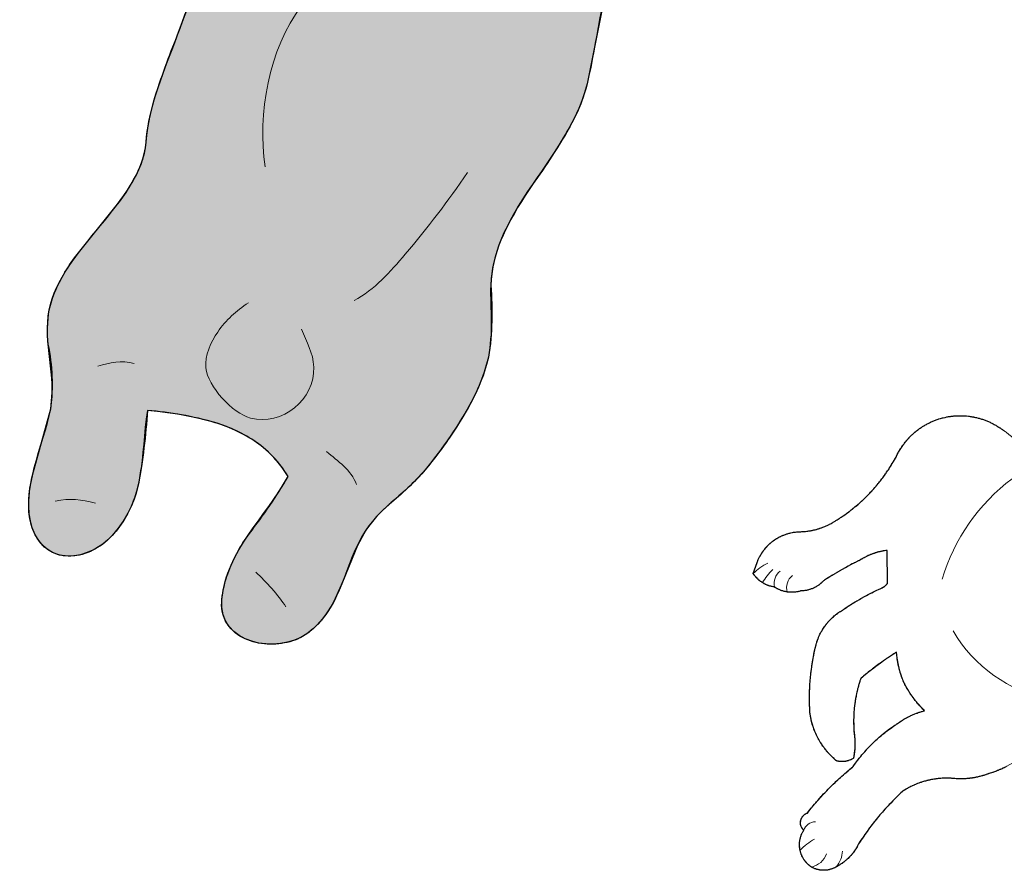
# Model space of a CAD drawing. Header units: millimetres. Extents: x 488786 to 747986, y 25193 to 95000.
# Tile 117 of 127: x 583549 to 584111, y 90614 to 91100. Entities that reach past the tile are written whole.
import ezdxf

# ---------------------------------------------------------------- set-up
doc = ezdxf.new("R2010")
doc.units = ezdxf.units.MM
doc.layers.add('25. 255', color=255, linetype='Continuous')
doc.layers.add('6. FUR1', color=181, linetype='Continuous')
doc.layers.add('7. FUR2', color=241, linetype='Continuous', lineweight=5)

# ---------------------------------------------------------------- blocks, each defined once
blk = doc.blocks.new('YUHIHA_Accessory_Cat_A_Plan')
at = {"layer": '25. 255'}
blk.add_hatch(color=256, dxfattribs=at).paths.add_polyline_path([(-45.61, 67.78, -0.12728), (-47.76, 78.39, -0.157751), (-43.59, 88.31, -0.088024), (-35.13, 95.17), (-29.71, 97.79, -0.064934), (-13.82, 101.72, -0.045402), (18.97, 102.37), (36.8, 121.87), (50.42, 132.7), (54.13, 136.7, -0.029121), (68.53, 153.77), (71.47, 157.09, -0.15347), (78.1, 161.73, -0.129463), (82.8, 161.9, -0.12755), (87.52, 159.25, -0.013518), (89.26, 157.31), (89.28, 157.29, -0.071583), (96.57, 145.63), (117.36, 112.83), (122.28, 103.06, -0.065303), (128.6, 82.17, -0.09068), (147.23, 68.03, -0.062829), (153.47, 59.07, -0.170342), (162.61, 65.21, -0.142808), (173.4, 64.89, -0.149023), (182.3, 58.8, -0.131923), (186.72, 47.08, -0.064747), (186.6, 36.17, -0.0462), (176.53, 1.13, -0.034869), (168.2, -28.97, -0.041584), (156.22, -51.92, -0.033383), (136.9, -78.43, 0.033677), (139.42, -96.92), (149.67, -139.47, -0.062139), (150.93, -159.47, -0.032838), (146.59, -191.99, 0.057857), (143.75, -224.63, 0.089245), (148.4, -245.9, -0.062045), (161.73, -277.33), (162.96, -284.64, -0.051431), (162.85, -306.49, -0.036902), (157, -338.77, -0.037988), (148.32, -360.94, 0.067358), (143.43, -376.57), (142.8, -384.89), (143.83, -406.75, -0.070336), (142.57, -423.06, -0.071096), (138.63, -433.23, -0.098262), (131.92, -440.86, -0.082592), (122.35, -446.05, -0.096013), (111.59, -447.68, -0.147298), (101.38, -444.22, -0.152371), (95.13, -435.43, -0.060941), (92.46, -423.12, -0.066353), (93.75, -401.34, 0.035139), (99.07, -368.97, 0.052076), (89.13, -363.66, 0.051026), (78.64, -360.61, 0.079063), (56.84, -360.35, 0.052997), (25.13, -368.63, -0.029153), (36.04, -402.58, -0.077733), (37.1, -418.89, -0.052269), (34.93, -429.6), (33.73, -432.84, -0.088117), (27.73, -441.92, -0.11645), (18.71, -447.94, -0.163912), (7.96, -448.22, -0.126091), (-1.13, -442.33, -0.071259), (-6.3, -435.09, -0.07175), (-11.56, -419.6), (-17, -387.23, 0.087254), (-30.96, -359.87, -0.072962), (-37.4, -344.83), (-38.41, -339.03, -0.074111), (-36.82, -317.28), (-29.06, -285.38, 0.069236), (-26.91, -263.68, 0.072144), (-29.13, -253, -0.052367), (-34.1, -232.96, -0.022319), (-36.97, -200.27), (-38.68, -179.46, -0.041352), (-39.1, -146.67), (-35.83, -122.14, -0.020344), (-20.53, -58.3, -0.068862), (-35.76, -42.76, -0.090435), (-40.3, -32.87), (-40.89, -25.62, -0.058587), (-37.63, -9.57, -0.036756), (-26.81, 22.08, -0.03085), (-17, 41.63), (-22.89, 44.71, -0.080679), (-39.64, 58.65, -0.068005)])
at = {"layer": '6. FUR1'}
blk.add_lwpolyline([(139.42, -96.92), (149.67, -139.47, -0.062139), (150.93, -159.47, -0.032838), (146.59, -191.99, 0.057857), (143.75, -224.63, 0.089245), (148.4, -245.9, -0.062045), (161.73, -277.33), (162.96, -284.64, -0.051431), (162.85, -306.49, -0.036902), (157, -338.77, -0.037988), (148.32, -360.94, 0.067358), (143.43, -376.57), (142.8, -384.89), (143.83, -406.75, -0.070336), (142.57, -423.06, -0.071096), (138.63, -433.23, -0.098262), (131.92, -440.86, -0.082592), (122.35, -446.05, -0.096013), (111.59, -447.68, -0.147298), (101.38, -444.22, -0.152371), (95.13, -435.43, -0.060941), (92.46, -423.12, -0.066353), (93.75, -401.34, 0.035139), (99.07, -368.97, 0.052076), (89.13, -363.66, 0.051026), (78.64, -360.61, 0.079063), (56.84, -360.35, 0.052997), (25.13, -368.63, -0.029153), (36.04, -402.58, -0.077733), (37.1, -418.89, -0.052269), (34.93, -429.6), (33.73, -432.84, -0.088117), (27.73, -441.92, -0.11645), (18.71, -447.94, -0.163912), (7.96, -448.22, -0.126091), (-1.13, -442.33, -0.071259), (-6.3, -435.09, -0.07175), (-11.56, -419.6), (-17, -387.23, 0.087254), (-30.96, -359.87, -0.072962), (-37.4, -344.83), (-38.41, -339.03, -0.074111), (-36.82, -317.28), (-29.06, -285.38, 0.069236), (-26.91, -263.68, 0.072144), (-29.13, -253, -0.052367), (-34.1, -232.96, -0.022319), (-36.97, -200.27), (-38.68, -179.46, -0.041352)], format="xyb", dxfattribs=at)
blk.add_open_spline([(18.97, 102.37), (2.17, 102.93), (-20.07, 103.9), (-35.13, 95.17), (-64.17, 78.37), (-36.97, 50.63), (-17, 41.63), (-26.1, 26.1), (-33.07, 7.83), (-37.63, -9.57), (-39.6, -17.03), (-42.13, -25.2), (-40.3, -32.87), (-37.77, -43.4), (-28.5, -51.67), (-20.53, -58.3), (-27.73, -87.07), (-36.77, -117), (-39.1, -146.67), (-40.53, -164.6), (-38.33, -182.4), (-36.97, -200.27), (-35.6, -217.9), (-35.4, -236.2), (-29.13, -253), (-19.2, -279.63), (-44.5, -316.47), (-37.4, -344.83), (-33.43, -360.63), (-20.93, -371.77), (-17, -387.23), (-12.8, -403.8), (-13.87, -429.13), (-1.13, -442.33), (12.9, -456.83), (30.07, -445.27), (34.93, -429.6), (42.13, -406.43), (31.33, -390.13), (25.13, -368.63), (49.4, -360.3), (75.77, -353.27), (99.07, -368.97), (97.67, -391.73), (87.2, -412.8), (95.13, -435.43), (102.17, -455.47), (130.17, -448.27), (138.63, -433.23), (148.8, -415.17), (140.57, -395.57), (143.43, -376.57), (145.43, -363.43), (153.83, -351.7), (157, -338.77), (161.47, -320.43), (166.07, -296.13), (161.73, -277.33), (159.03, -265.67), (152.97, -256.63), (148.4, -245.9), (134.33, -212.9), (156.63, -174.27), (149.67, -139.47), (145.43, -118.5), (138.3, -100.03), (136.9, -78.43), (149, -63.77), (160.97, -46.6), (168.2, -28.97), (172.2, -19.2), (173.5, -8.9), (176.53, 1.13), (180.07, 12.8), (184.93, 24), (186.6, 36.17), (187.6, 43.37), (187.03, 52.8), (182.3, 58.8), (175.3, 67.67), (160.57, 68.57), (153.47, 59.07), (148.33, 69.03), (138.53, 77.03), (128.6, 82.17), (124.53, 107.4), (109.17, 124.87), (96.57, 145.63), (92.6, 152.2), (87.77, 164.5), (78.1, 161.73), (73.8, 160.5), (71.4, 156.87), (68.53, 153.77), (63.17, 147.93), (58.87, 143.13), (54.13, 136.7), (49.67, 130.63), (42.03, 127.23), (36.8, 121.87), (30.8, 115.67), (24.97, 108.53), (18.97, 102.37)], degree=3, knots=[0, 0, 0, 0, 1, 1, 1, 2, 2, 2, 3, 3, 3, 4, 4, 4, 5, 5, 5, 6, 6, 6, 7, 7, 7, 8, 8, 8, 9, 9, 9, 10, 10, 10, 11, 11, 11, 12, 12, 12, 13, 13, 13, 14, 14, 14, 15, 15, 15, 16, 16, 16, 17, 17, 17, 18, 18, 18, 19, 19, 19, 20, 20, 20, 21, 21, 21, 22, 22, 22, 23, 23, 23, 24, 24, 24, 25, 25, 25, 26, 26, 26, 27, 27, 27, 28, 28, 28, 29, 29, 29, 30, 30, 30, 31, 31, 31, 32, 32, 32, 33, 33, 33, 34, 34, 34, 34], dxfattribs=at)
at = {"layer": '7. FUR2'}
for points in [[(10.63, -163.13), (5.33, -188.27), (13.27, -218.6), (27.27, -239.77)], [(9.93, -351), (3.83, -351.93), (-0.73, -355.37), (-5.13, -359.43)], [(110.77, -350.53), (117.5, -352.37), (125.13, -353.6), (130.2, -358.8)], [(104.33, -416.8), (110.87, -418.87), (118.4, -422.1), (124.27, -425.8)], [(3.47, -426.27), (9.27, -421.9), (14.23, -420.23), (21.2, -419.13)]]:
    blk.add_open_spline(points, degree=3, dxfattribs=at)
for points, knots in [([(115.7, -201.8), (113.17, -217.93), (109.6, -233.77), (105.2, -249.53), (102.3, -259.97), (99.13, -271.1), (92.33, -279.73)], [0, 0, 0, 0, 1, 1, 1, 2, 2, 2, 2]), ([(47.2, -301.9), (43.5, -307.77), (40.97, -313.83), (39.77, -320.67), (38.77, -326.33), (38.83, -333.4), (41.87, -338.5), (46.33, -346.07), (62.4, -352.9), (71.1, -351.3), (86.63, -348.5), (95.2, -330.2), (88.33, -316.63), (85.17, -310.37), (80.1, -307.4), (75.43, -302.63)], [0, 0, 0, 0, 1, 1, 1, 2, 2, 2, 3, 3, 3, 4, 4, 4, 5, 5, 5, 5])]:
    blk.add_open_spline(points, degree=3, knots=knots, dxfattribs=at)
blk = doc.blocks.new('YUHIHA_Accessory_Person_WithDog_A_Plan')
at = {"layer": '6. FUR1'}
blk.add_lwpolyline([(143.63, -110.73), (142.68, -111.19), (142.47, -111.29), (142.25, -111.39), (142.14, -111.44), (141.61, -111.69), (141.5, -111.73), (141.28, -111.83), (140.96, -111.97), (140.2, -112.29), (140.09, -112.34), (139.87, -112.43), (139.65, -112.52), (139.54, -112.56), (138.99, -112.78), (138.44, -112.99), (137.78, -113.23), (137.33, -113.39), (136.89, -113.54), (136.78, -113.58), (136.1, -113.8), (135.43, -114.01), (134.86, -114.18), (134.53, -114.28), (134.37, -114.34), (134.07, -114.46), (133.91, -114.51), (133.76, -114.57), (133.14, -114.79), (132.83, -114.89), (132.68, -114.95), (132.21, -115.1), (131.75, -115.25), (131.28, -115.39), (130.96, -115.48), (130.65, -115.57), (130.02, -115.74), (129.39, -115.91), (129.07, -115.98), (128.59, -116.1), (128.43, -116.13), (128.11, -116.2), (127.95, -116.24), (127.79, -116.27), (127.31, -116.37), (126.99, -116.44), (126.67, -116.5), (126.19, -116.58), (125.87, -116.64), (125.38, -116.71), (125.06, -116.76), (124.9, -116.79), (124.41, -116.85), (123.76, -116.93), (123.6, -116.95), (123.44, -116.97), (122.79, -117.04), (122.3, -117.08), (122.14, -117.09), (121.97, -117.11), (121.49, -117.14), (120.83, -117.18), (120.51, -117.19), (119.85, -117.22), (119.2, -117.23), (118.87, -117.23), (118.38, -117.23), (118.05, -117.23), (117.57, -117.22), (117.24, -117.21), (116.91, -117.2), (116.75, -117.19), (116.59, -117.19), (115.93, -117.15), (115.12, -117.09), (114.63, -117.05), (113.98, -116.99), (113.51, -116.96), (113.04, -116.93), (112.57, -116.9), (111.86, -116.88), (111.39, -116.87), (110.92, -116.86), (110.22, -116.86), (109.51, -116.87), (109.27, -116.88), (108.57, -116.9), (107.87, -116.94), (107.16, -116.98), (106.46, -117.04), (105.75, -117.11), (105.06, -117.19), (104.82, -117.22), (104.35, -117.28), (103.89, -117.34), (103.19, -117.45), (102.5, -117.57), (101.8, -117.7), (101.34, -117.79), (101.11, -117.84), (100.65, -117.93), (100.19, -118.04), (99.73, -118.14), (99.28, -118.26), (99.05, -118.32), (98.37, -118.5), (97.91, -118.62), (97.24, -118.82), (96.78, -118.96), (96.11, -119.18), (95.89, -119.25), (95.44, -119.4), (95, -119.56), (94.56, -119.72), (93.9, -119.97), (93.46, -120.14), (92.81, -120.41), (92.16, -120.69), (91.94, -120.78), (91.3, -121.07), (90.87, -121.27), (90.66, -121.37), (90.03, -121.68), (89.4, -122), (88.98, -122.22), (88.57, -122.44), (88.15, -122.67), (87.54, -123.02), (87.34, -123.13), (86.53, -123.62), (86.13, -123.86), (85.53, -124.24), (85.34, -124.37), (85.11, -124.58), (84.44, -125.21), (83.33, -126.27), (82.89, -126.69), (82.67, -126.91), (82.45, -127.12), (82.01, -127.55), (81.36, -128.2), (81.15, -128.41), (80.93, -128.63), (80.5, -129.06), (79.85, -129.72), (78.57, -131.05), (77.74, -131.93), (77.11, -132.61), (76.9, -132.83), (75.86, -133.96), (75.25, -134.65), (74.43, -135.56), (73.83, -136.25), (73.43, -136.72), (72.43, -137.88), (71.84, -138.59), (70.86, -139.76), (70.48, -140.24), (70.28, -140.48), (69.71, -141.19), (69.32, -141.67), (68.56, -142.64), (68, -143.36), (67.26, -144.34), (66.7, -145.07), (65.97, -146.05), (65.43, -146.8), (64.53, -148.04), (63.82, -149.04), (63.12, -150.05), (62.43, -151.06), (61.75, -152.08), (61.07, -153.1), (60.24, -154.38), (60.17, -154.51), (60.05, -154.77), (59.85, -155.16), (59.65, -155.54), (59.38, -156.04), (59.02, -156.66), (58.64, -157.28), (58.41, -157.64), (58.17, -158), (57.93, -158.35), (57.51, -158.94), (57.08, -159.51), (56.64, -160.07), (56.36, -160.41), (56.18, -160.63), (55.9, -160.95), (55.61, -161.27), (55.22, -161.69), (55.02, -161.9), (54.72, -162.21), (54.2, -162.71), (53.68, -163.2), (53.36, -163.49), (53.03, -163.77), (52.81, -163.95), (52.59, -164.14), (52.03, -164.59), (51.92, -164.67), (51.8, -164.76), (51.57, -164.93), (51.34, -165.1), (51.23, -165.19), (51.11, -165.27), (50.76, -165.52), (50.28, -165.84), (49.92, -166.08), (49.56, -166.31), (49.19, -166.53), (48.94, -166.68), (48.57, -166.9), (47.94, -167.24), (47.68, -167.37), (47.58, -167.44), (47.28, -167.62), (46.97, -167.79), (46.56, -168.01), (46.13, -168.21), (45.92, -168.31), (45.48, -168.49), (45.16, -168.62), (44.94, -168.7), (44.49, -168.85), (44.26, -168.92), (43.81, -169.04), (43.58, -169.1), (43.35, -169.15), (43.12, -169.21), (42.89, -169.25), (42.43, -169.33), (42.19, -169.37), (41.85, -169.41), (41.61, -169.44), (41.49, -169.44), (41.38, -169.46), (41.14, -169.47), (40.79, -169.49), (40.44, -169.5), (40.08, -169.5), (39.73, -169.49), (39.5, -169.48), (39.14, -169.46), (38.67, -169.41), (38.21, -169.35), (38.09, -169.33), (37.98, -169.31), (37.51, -169.23), (37.05, -169.13), (36.6, -169.01), (36.37, -168.95), (36.14, -168.88), (35.92, -168.81), (35.7, -168.74), (35.26, -168.58), (34.93, -168.45), (34.82, -168.4), (34.6, -168.31), (34.28, -168.16), (33.96, -168.01), (33.86, -167.95), (33.75, -167.9), (33.44, -167.73), (33.34, -167.67), (33.19, -167.57), (32.88, -167.36), (32.73, -167.25), (32.58, -167.13), (32.29, -166.91), (32, -166.67), (31.72, -166.43), (31.44, -166.18), (31.17, -165.93), (30.9, -165.67), (30.64, -165.39), (30.39, -165.12), (30.27, -164.98), (30.02, -164.7), (29.91, -164.55), (29.68, -164.26), (29.45, -163.97), (29.34, -163.82), (29.23, -163.66), (29.03, -163.36), (28.82, -163.04), (28.72, -162.88), (28.53, -162.56), (28.35, -162.24), (28.09, -161.74), (27.85, -161.24), (27.7, -160.9), (27.63, -160.73), (27.49, -160.38), (27.42, -160.21), (27.36, -160.03), (27.24, -159.68), (27.18, -159.5), (27.07, -159.15), (26.98, -158.79), (26.88, -158.42), (26.8, -158.06), (26.73, -157.7), (26.67, -157.33), (26.64, -157.15), (26.58, -156.78), (26.52, -156.22), (26.51, -156.03), (26.49, -155.66), (26.48, -155.48), (26.47, -155.1), (26.47, -154.73), (26.47, -154.36), (26.49, -153.99), (26.5, -153.8), (26.52, -153.62), (26.55, -153.24), (26.59, -152.88), (26.65, -152.51), (26.71, -152.14), (26.78, -151.77), (26.86, -151.41), (26.94, -151.05), (27.04, -150.69), (27.09, -150.51), (27.2, -150.15), (27.26, -149.97), (27.32, -149.8), (27.45, -149.45), (27.65, -148.93), (27.73, -148.76), (27.88, -148.42), (28.04, -148.08), (28.12, -147.92), (28.3, -147.58), (28.47, -147.26), (28.66, -146.94), (28.86, -146.62), (28.72, -146.49), (28.59, -146.35), (28.47, -146.21), (28.28, -145.99), (28.17, -145.84), (28.06, -145.69), (27.96, -145.54), (27.9, -145.46), (27.81, -145.3), (27.71, -145.13), (27.59, -144.88), (27.55, -144.79), (27.43, -144.53), (27.4, -144.44), (27.34, -144.27), (27.27, -144.09), (27.2, -143.82), (27.17, -143.72), (27.13, -143.54), (27.11, -143.45), (27.1, -143.35), (27.05, -143.08), (27.02, -142.79), (27.01, -142.61), (27.01, -142.42), (27.01, -142.23), (27.01, -142.04), (27.02, -141.94), (27.04, -141.66), (27.07, -141.48), (27.12, -141.2), (27.18, -140.92), (27.2, -140.83), (27.25, -140.65), (27.34, -140.38), (27.37, -140.29), (27.44, -140.11), (27.55, -139.85), (27.59, -139.77), (27.72, -139.52), (27.77, -139.43), (27.91, -139.19), (28.01, -139.03), (28.18, -138.8), (28.29, -138.65), (28.47, -138.44), (28.54, -138.36), (28.67, -138.23), (28.87, -138.03), (29.01, -137.9), (29.22, -137.72), (29.37, -137.61), (29.53, -137.5), (29.61, -137.44), (29.76, -137.34), (30.01, -137.19), (30.17, -137.1), (30.26, -137.06), (30.51, -136.94), (30.69, -136.87), (30.86, -136.8), (30.95, -136.77), (31.67, -135.85), (32.22, -135.17), (33.33, -133.81), (33.7, -133.36), (33.88, -133.13), (34.07, -132.91), (35.01, -131.79), (35.77, -130.9), (36.15, -130.46), (36.92, -129.58), (37.89, -128.49), (38.86, -127.41), (39.26, -126.98), (40.25, -125.9), (40.85, -125.26), (41.45, -124.63), (42.06, -124), (42.87, -123.16), (43.48, -122.54), (44.52, -121.5), (44.93, -121.09), (45.76, -120.27), (46.81, -119.26), (47.23, -118.85), (48.29, -117.85), (49.15, -117.06), (49.8, -116.47), (50.66, -115.69), (51.53, -114.91), (52.41, -114.14), (53.07, -113.56), (54.18, -112.61), (54.85, -112.05), (55.07, -111.86), (55.74, -111.3), (55.97, -111.11), (56.65, -110.55), (57.1, -110.19), (57.71, -109.31), (58.02, -108.87), (58.49, -108.22), (58.97, -107.57), (59.61, -106.71), (60.1, -106.07), (60.6, -105.44), (60.93, -105.02), (61.44, -104.39), (62.12, -103.56), (62.64, -102.95), (62.81, -102.74), (63.51, -101.93), (64.05, -101.33), (64.41, -100.93), (64.95, -100.34), (65.13, -100.14), (65.31, -99.94), (65.68, -99.55), (66.42, -98.77), (66.98, -98.2), (67.55, -97.63), (68.31, -96.87), (68.5, -96.69), (68.89, -96.32), (69.08, -96.13), (69.28, -95.95), (69.86, -95.4), (70.85, -94.49), (71.66, -93.78), (72.06, -93.42), (72.67, -92.9), (73.28, -92.38), (73.49, -92.21), (73.69, -92.04), (74.11, -91.7), (74.74, -91.19), (75.37, -90.69), (76, -90.19), (76.64, -89.7), (77.5, -89.06), (78.36, -88.43), (79.24, -87.81), (80.12, -87.19), (81, -86.59), (81.45, -86.3), (82.14, -85.78), (82.38, -85.61), (82.96, -85.2), (83.56, -84.79), (84.27, -84.32), (84.76, -84.01), (85.37, -83.63), (85.62, -83.48), (86.11, -83.19), (86.48, -82.97), (86.61, -82.9), (86.73, -82.83), (87.11, -82.62), (87.49, -82.41), (88.25, -82.01), (88.64, -81.82), (89.15, -81.56), (89.8, -81.25), (90.06, -81.13), (90.58, -80.89), (91.37, -80.54), (91.9, -80.32), (92.44, -80.11), (93.24, -79.8), (93.51, -79.7), (93.64, -79.65), (94.32, -79.41), (94.86, -79.22), (95.28, -79.09), (95.68, -78.96), (96.1, -78.83), (96.37, -78.75), (96.51, -78.7), (97.06, -78.55), (97.34, -78.47), (97.48, -78.43), (97.62, -78.4), (97.89, -78.32), (97.43, -77.87), (96.98, -77.42), (96.31, -76.73), (96.2, -76.61), (96.09, -76.5), (95.76, -76.14), (95.65, -76.02), (95.32, -75.67), (95, -75.31), (94.36, -74.59), (94.15, -74.35), (93.53, -73.61), (93.22, -73.24), (92.82, -72.74), (92.62, -72.48), (92.13, -71.85), (91.93, -71.6), (91.36, -70.82), (90.8, -70.04), (90.34, -69.38), (90.07, -68.98), (89.71, -68.45), (89.45, -68.04), (89.36, -67.91), (88.93, -67.23), (88.85, -67.09), (88.76, -66.96), (88.34, -66.27), (87.94, -65.58), (87.62, -65.02), (87.23, -64.32), (87, -63.89), (86.7, -63.32), (86.55, -63.04), (86.33, -62.61), (86.05, -62.03), (85.91, -61.74), (85.7, -61.24), (85.65, -61.11), (85.6, -60.99), (85.5, -60.74), (85.21, -59.97), (85.16, -59.84), (85.11, -59.72), (84.79, -58.82), (84.7, -58.56), (84.52, -58.05), (84.48, -57.92), (84.32, -57.4), (84.03, -56.49), (84, -56.36), (83.96, -56.23), (83.77, -55.58), (83.66, -55.19), (83.42, -54.26), (83.35, -54), (83.13, -53.07), (83.07, -52.81), (82.9, -52.01), (82.84, -51.75), (82.69, -50.94), (82.62, -50.54), (82.59, -50.41), (82.5, -49.87), (82.43, -49.47), (82.41, -49.34), (82.33, -48.8), (82.27, -48.39), (82.18, -47.72), (82.09, -46.91), (82.05, -46.5), (82.01, -46.09), (81.99, -45.96), (81.94, -45.28), (81.91, -44.88), (81.06, -45.4), (80.39, -45.83), (79.55, -46.36), (78.89, -46.79), (78.38, -47.12), (77.89, -47.45), (77.23, -47.89), (77.06, -48), (76.9, -48.11), (76.57, -48.33), (76.24, -48.56), (75.58, -49), (74.44, -49.8), (73.46, -50.49), (72.65, -51.07), (72.33, -51.3), (71.37, -52), (70.41, -52.71), (69.62, -53.31), (68.67, -54.04), (68.2, -54.4), (67.73, -54.77), (67.57, -54.89), (66.63, -55.63), (66.48, -55.76), (65.7, -56.38), (65.55, -56.51), (65.39, -56.63), (65.09, -56.88), (64.93, -57.01), (64.16, -57.64), (63.1, -58.53), (62.95, -58.66), (62.64, -58.92), (61.74, -59.69), (61.44, -59.96), (61.26, -60.47), (61.01, -61.23), (60.85, -61.74), (60.69, -62.25), (60.54, -62.77), (60.39, -63.28), (60.24, -63.8), (60.09, -64.32), (59.88, -65.1), (59.68, -65.87), (59.62, -66.14), (59.55, -66.4), (59.37, -67.18), (59.25, -67.7), (59.07, -68.49), (58.85, -69.54), (58.75, -70.07), (58.6, -70.86), (58.51, -71.39), (58.42, -71.92), (58.29, -72.71), (58.21, -73.24), (58.06, -74.31), (57.93, -75.37), (57.89, -75.64), (57.78, -76.71), (57.7, -77.51), (57.66, -78.04), (57.59, -78.85), (57.52, -79.92), (57.48, -80.72), (57.45, -81.53), (57.42, -82.33), (57.4, -83.41), (57.4, -83.67), (57.39, -84.48), (57.41, -85.55), (57.42, -86.36), (57.45, -87.16), (57.48, -87.97), (57.51, -88.51), (57.53, -88.77), (57.58, -89.58), (57.64, -90.38), (57.71, -91.18), (57.79, -91.98), (57.87, -92.78), (57.97, -93.58), (58, -93.85), (58.05, -94.4), (58.08, -94.94), (58.12, -95.68), (58.15, -96.5), (58.15, -96.78), (58.15, -96.87), (58.15, -97.6), (58.15, -97.69), (58.15, -97.87), (58.14, -98.06), (58.14, -98.15), (58.12, -98.79), (58.12, -98.88), (58.1, -99.34), (58.06, -99.98), (58.05, -100.07), (58.02, -100.52), (58, -100.71), (57.95, -101.16), (57.94, -101.25), (57.93, -101.44), (57.9, -101.62), (57.89, -101.71), (57.8, -102.43), (57.75, -102.8), (57.72, -102.98), (57.71, -103.07), (57.65, -103.43), (57.64, -103.52), (57.61, -103.7), (57.59, -103.79), (57.54, -104.06), (57.41, -104.78), (57.39, -104.87), (57.35, -105.05), (57.25, -105.5), (57.05, -105.62), (56.79, -105.78), (56.45, -105.97), (56.17, -106.12), (55.96, -106.22), (55.75, -106.32), (55.54, -106.42), (55.25, -106.54), (54.96, -106.65), (54.52, -106.8), (54.3, -106.87), (54, -106.96), (53.7, -107.04), (53.55, -107.08), (53.32, -107.13), (53.17, -107.16), (52.86, -107.22), (52.71, -107.25), (52.32, -107.3), (51.94, -107.35), (51.62, -107.37), (51.55, -107.38), (51.39, -107.39), (51.08, -107.4), (50.69, -107.4), (50.53, -107.4), (50.15, -107.39), (49.68, -107.35), (49.29, -107.31), (48.98, -107.26), (48.75, -107.22), (48.68, -107.21), (48.45, -107.17), (48.3, -107.14), (48.07, -107.09), (47.77, -107.01), (47.69, -106.99), (47.3, -106.67), (46.92, -106.34), (46.54, -106.01), (46.17, -105.68), (45.61, -105.17), (45.06, -104.65), (44.7, -104.3), (44.52, -104.12), (44, -103.58), (43.65, -103.22), (43.31, -102.85), (43.14, -102.66), (42.8, -102.29), (42.47, -101.91), (42.15, -101.53), (41.98, -101.34), (41.66, -100.95), (41.35, -100.56), (40.88, -99.96), (40.58, -99.56), (40.28, -99.16), (39.84, -98.54), (39.41, -97.92), (39.28, -97.71), (39.13, -97.51), (39, -97.3), (38.59, -96.66), (38.33, -96.23), (37.94, -95.59), (37.44, -94.71), (37.2, -94.27), (36.96, -93.83), (36.73, -93.38), (36.4, -92.7), (36.18, -92.25), (35.76, -91.34), (35.56, -90.87), (35.27, -90.18), (35.08, -89.71), (34.99, -89.48), (34.72, -88.78), (34.63, -88.54), (34.47, -88.07), (34.23, -87.35), (34.07, -86.87), (34, -86.63), (33.78, -85.91), (33.58, -85.18), (33.39, -84.45), (33.21, -83.72), (33.04, -82.98), (32.99, -82.74), (32.85, -82), (32.8, -81.75), (32.67, -81.01), (32.63, -80.76), (32.52, -80.02), (32.45, -79.52), (32.41, -78.93), (32.34, -77.75), (32.31, -77.16), (32.3, -76.87), (32.27, -76.28), (32.25, -75.69), (32.23, -75.1), (32.2, -74.21), (32.18, -73.33), (32.18, -73.03), (32.17, -72.74), (32.16, -71.56), (32.16, -70.67), (32.16, -70.09), (32.18, -68.91), (32.19, -68.31), (32.2, -68.02), (32.2, -67.72), (32.24, -66.54), (32.28, -65.66), (32.35, -64.19), (32.37, -63.89), (32.42, -63.01), (32.5, -61.83), (32.57, -60.95), (32.67, -59.78), (32.73, -59.19), (32.75, -58.9), (32.87, -57.72), (32.97, -56.84), (33.11, -55.67), (33.23, -54.79), (33.43, -53.33), (33.56, -52.46), (33.64, -51.88), (33.74, -51.29), (33.83, -50.71), (33.93, -50.13), (34.03, -49.55), (34.24, -48.38), (34.4, -47.52), (34.52, -46.94), (34.57, -46.65), (34.63, -46.36), (34.69, -46.07), (34.93, -44.92), (35.12, -44.05), (35.25, -43.47), (35.45, -42.61), (35.59, -42.04), (35.63, -41.83), (35.73, -41.42), (35.78, -41.21), (35.93, -40.6), (35.99, -40.39), (36.16, -39.78), (36.28, -39.37), (36.41, -38.97), (36.6, -38.36), (36.75, -37.96), (36.96, -37.36), (37.04, -37.17), (37.12, -36.97), (37.27, -36.58), (37.35, -36.38), (37.52, -35.99), (37.69, -35.6), (37.87, -35.22), (38.14, -34.64), (38.42, -34.07), (38.62, -33.7), (38.82, -33.32), (39.13, -32.77), (39.34, -32.4), (39.67, -31.86), (39.78, -31.67), (40.13, -31.14), (40.48, -30.61), (40.84, -30.09), (41.22, -29.57), (41.47, -29.23), (41.73, -28.9), (42, -28.57), (42.13, -28.4), (42.4, -28.07), (42.67, -27.75), (42.95, -27.43), (43.23, -27.11), (43.52, -26.8), (43.96, -26.34), (44.56, -25.74), (44.86, -25.45), (45.33, -25.01), (45.8, -24.58), (46.28, -24.17), (46.77, -23.76), (47.27, -23.36), (47.6, -23.1), (48.11, -22.73), (48.63, -22.35), (48.98, -22.12), (49.33, -21.88), (49.86, -21.53), (50.4, -21.2), (50.95, -20.87), (51.13, -20.77), (51.79, -20.31), (52.28, -19.98), (53.27, -19.31), (53.6, -19.09), (53.77, -18.98), (54.26, -18.65), (55.27, -18), (56.27, -17.36), (56.44, -17.26), (56.95, -16.94), (57.28, -16.73), (58.3, -16.1), (59.32, -15.49), (60.7, -14.68), (61.56, -14.18), (62.6, -13.6), (62.77, -13.5), (63.12, -13.31), (63.64, -13.02), (64.69, -12.45), (65.74, -11.89), (66.45, -11.52), (67.15, -11.16), (67.51, -10.98), (67.69, -10.89), (68.75, -10.35), (69.47, -10), (70.72, -9.4), (71.62, -8.97), (72.89, -8.39), (73.25, -8.22), (73.28, -8.21), (73.31, -8.2), (73.51, -8.13), (73.54, -8.12), (73.67, -8.07), (73.77, -8.02), (73.8, -8.01), (73.99, -7.93), (74.02, -7.91), (74.08, -7.88), (74.33, -7.75), (74.54, -7.63), (74.57, -7.61), (74.63, -7.58), (74.72, -7.52), (74.75, -7.5), (74.8, -7.46), (74.83, -7.44), (75.06, -7.28), (75.22, -7.16), (75.39, -7.02), (75.65, -6.79), (75.77, -6.67), (75.82, -6.62), (75.85, -6.6), (75.92, -6.52), (75.99, -6.44), (76.15, -6.26), (76.17, -6.23), (76.22, -6.18), (76.28, -6.1), (76.3, -6.07), (76.39, -5.96), (76.59, -5.68), (76.61, -5.65), (76.69, -5.54), (76.54, 13.28), (76.29, 13.25), (75.69, 13.18), (75.08, 13.09), (74.84, 13.05), (74.24, 12.95), (74, 12.91), (73.52, 12.82), (73.16, 12.74), (73.04, 12.72), (72.8, 12.67), (72.68, 12.64), (72.33, 12.56), (71.85, 12.44), (71.61, 12.38), (70.9, 12.19), (70.09, 11.95), (69.62, 11.81), (69.5, 11.77), (69.27, 11.69), (69.04, 11.61), (68.69, 11.49), (68.35, 11.37), (68.24, 11.33), (67.78, 11.15), (67.44, 11.02), (67.1, 10.88), (66.87, 10.79), (66.31, 10.55), (65.98, 10.4), (65.75, 10.29), (65.2, 10.03), (64.76, 9.82), (64.66, 9.76), (64.44, 9.65), (64.33, 9.59), (64.11, 9.48), (63.68, 9.25), (63.58, 9.19), (63.47, 9.13), (63.15, 8.95), (62.83, 8.77), (62.52, 8.58), (62.1, 8.33), (61.89, 8.2), (60.84, 7.68), (60.66, 7.6), (60.31, 7.42), (59.96, 7.25), (59.61, 7.07), (59.43, 6.98), (58.56, 6.54), (58.38, 6.45), (57.68, 6.09), (57.51, 6), (57.16, 5.82), (56.82, 5.64), (56.64, 5.55), (55.6, 5), (54.22, 4.26), (52.67, 3.41), (52.5, 3.31), (51.81, 2.93), (51.64, 2.83), (50.79, 2.35), (49.09, 1.37), (48.92, 1.27), (48.24, 0.88), (47.9, 0.68), (47.56, 0.48), (46.22, -0.32), (46.05, -0.43), (45.71, -0.63), (45.05, -1.04), (44.88, -1.14), (43.21, -2.18), (43.05, -2.28), (42.22, -2.81), (41.89, -3.02), (41.39, -3.34), (40.73, -3.76), (40.57, -3.87), (40.24, -4.08), (40.08, -4.19), (39.85, -4.44), (39.69, -4.6), (39.45, -4.83), (39.12, -5.14), (38.95, -5.29), (38.69, -5.52), (38.26, -5.88), (38.09, -6.02), (38, -6.09), (37.91, -6.16), (37.82, -6.23), (37.73, -6.3), (37.46, -6.5), (37.09, -6.75), (36.81, -6.94), (36.33, -7.24), (35.94, -7.47), (35.45, -7.75), (35.25, -7.85), (35.05, -7.95), (34.84, -8.06), (34.64, -8.15), (34.54, -8.2), (34.44, -8.25), (34.13, -8.39), (33.61, -8.6), (33.19, -8.76), (32.66, -8.95), (32.33, -9.05), (32.22, -9.08), (32.12, -9.12), (31.68, -9.24), (31.25, -9.36), (30.92, -9.43), (30.37, -9.55), (30.03, -9.61), (29.47, -9.69), (29.03, -9.75), (28.69, -9.79), (28.47, -9.81), (28.02, -9.84), (27.79, -9.85), (27.57, -9.86), (27.34, -9.86), (27.23, -9.86), (27.11, -9.9), (26.75, -10.01), (26.28, -10.13), (25.92, -10.22), (25.56, -10.3), (25.07, -10.39), (24.71, -10.45), (24.22, -10.52), (23.85, -10.56), (23.48, -10.59), (22.99, -10.63), (22.5, -10.65), (22.13, -10.66), (21.88, -10.66), (21.51, -10.65), (21.14, -10.64), (20.65, -10.6), (20.41, -10.58), (20.16, -10.56), (19.67, -10.5), (19.43, -10.47), (19.18, -10.43), (19.06, -10.4), (18.82, -10.36), (18.46, -10.29), (18.1, -10.22), (17.74, -10.13), (17.26, -10), (16.9, -9.9), (16.44, -9.75), (16.08, -9.63), (15.85, -9.54), (15.62, -9.46), (15.28, -9.32), (14.83, -9.12), (14.6, -9.02), (14.27, -8.86), (14.05, -8.75), (13.72, -8.58), (13.5, -8.46), (13.07, -8.22), (12.65, -7.96), (12.45, -7.83), (12.14, -7.63), (11.79, -7.58), (11.34, -7.49), (10.89, -7.4), (10.44, -7.3), (10.1, -7.21), (9.99, -7.18), (9.55, -7.06), (9.22, -6.95), (9, -6.88), (8.78, -6.81), (8.67, -6.77), (8.46, -6.69), (8.13, -6.57), (8.03, -6.52), (7.6, -6.34), (7.28, -6.2), (7.07, -6.11), (6.87, -6), (6.56, -5.85), (6.46, -5.79), (6.35, -5.74), (6.05, -5.58), (5.55, -5.29), (5.26, -5.11), (5.06, -4.98), (4.96, -4.92), (4.87, -4.85), (4.68, -4.73), (4.39, -4.53), (4.21, -4.39), (4.02, -4.26), (3.75, -4.04), (3.48, -3.83), (3.12, -3.53), (2.78, -3.22), (2.53, -2.99), (2.19, -2.67), (1.79, -2.25), (1.71, -2.17), (1.48, -1.91), (1.25, -1.65), (1.1, -1.48), (0.96, -1.3), (0.81, -1.12), (0.67, -0.94), (0.46, -0.66), (0.4, -0.57), (0.33, -0.47), (0.06, -0.09), (0, 0), (2.26, 6.41), (2.44, 6.88), (2.63, 7.35), (2.72, 7.58), (2.92, 8.05), (3.13, 8.51), (3.46, 9.19), (3.69, 9.64), (3.93, 10.08), (4.17, 10.52), (4.3, 10.74), (4.56, 11.17), (4.69, 11.39), (4.96, 11.81), (5.1, 12.02), (5.38, 12.44), (5.67, 12.86), (5.97, 13.26), (6.27, 13.66), (6.43, 13.86), (6.59, 14.06), (7.07, 14.64), (7.4, 15.02), (7.74, 15.39), (7.91, 15.58), (8.26, 15.94), (8.62, 16.3), (8.98, 16.65), (9.16, 16.82), (9.54, 17.16), (9.72, 17.33), (10.11, 17.66), (10.49, 17.98), (10.69, 18.14), (11.09, 18.45), (11.49, 18.76), (11.9, 19.05), (12.31, 19.34), (12.52, 19.48), (12.94, 19.76), (13.37, 20.02), (13.59, 20.16), (14.02, 20.41), (14.46, 20.66), (14.68, 20.78), (15.13, 21.02), (15.35, 21.13), (15.58, 21.24), (16.03, 21.46), (16.26, 21.57), (16.72, 21.77), (16.95, 21.87), (17.19, 21.97), (17.42, 22.06), (17.89, 22.25), (18.37, 22.42), (18.84, 22.59), (19.32, 22.74), (19.56, 22.82), (20.04, 22.96), (20.53, 23.09), (21.02, 23.22), (21.51, 23.33), (22.25, 23.49), (22.5, 23.54), (23, 23.62), (23.5, 23.7), (23.99, 23.77), (24.24, 23.8), (25, 23.88), (25.25, 23.9), (25.75, 23.93), (26.26, 23.96), (26.76, 23.98), (27.24, 23.99), (27.73, 24.01), (28.21, 24.03), (28.53, 24.05), (29.17, 24.1), (29.66, 24.15), (29.81, 24.16), (29.98, 24.18), (30.77, 24.27), (30.94, 24.29), (31.26, 24.33), (31.73, 24.4), (32.37, 24.5), (32.69, 24.56), (33.16, 24.64), (33.48, 24.71), (33.64, 24.74), (34.11, 24.84), (34.27, 24.87), (34.74, 24.97), (35.37, 25.12), (36.15, 25.32), (36.61, 25.45), (36.92, 25.54), (37.39, 25.68), (37.85, 25.83), (38.15, 25.93), (38.31, 25.97), (38.77, 26.13), (39.07, 26.24), (39.37, 26.35), (39.83, 26.52), (40.28, 26.69), (40.88, 26.93), (41.32, 27.12), (41.77, 27.31), (42.35, 27.57), (43.08, 27.92), (43.37, 28.06), (43.66, 28.2), (44.23, 28.5), (44.66, 28.72), (45.08, 28.96), (45.36, 29.12), (45.78, 29.36), (46.06, 29.52), (46.53, 29.81), (46.92, 30.04), (47.3, 30.28), (48.07, 30.76), (48.64, 31.13), (49.21, 31.5), (49.59, 31.75), (49.78, 31.88), (49.97, 32), (50.35, 32.25), (51.47, 33.02), (52.39, 33.67), (53.13, 34.2), (53.31, 34.34), (53.49, 34.47), (54.4, 35.15), (54.77, 35.42), (55.31, 35.83), (56.02, 36.39), (56.55, 36.81), (56.91, 37.09), (57.08, 37.24), (57.26, 37.38), (58.14, 38.1), (58.48, 38.39), (59.18, 38.97), (59.69, 39.42), (60.71, 40.31), (61.56, 41.07), (62.06, 41.53), (62.22, 41.69), (62.55, 42), (63.21, 42.62), (63.7, 43.09), (64.51, 43.88), (64.99, 44.36), (65.79, 45.17), (66.57, 45.99), (67.04, 46.48), (67.65, 47.15), (68.26, 47.82), (68.41, 47.99), (68.83, 48.44), (69.59, 49.32), (70.22, 50.05), (70.35, 50.2), (70.47, 50.35), (70.85, 50.8), (71.46, 51.54), (71.58, 51.7), (71.71, 51.85), (72.19, 52.45), (72.67, 53.06), (73.03, 53.52), (73.5, 54.13), (73.97, 54.75), (74.78, 55.84), (74.89, 56), (75, 56.16), (75.57, 56.95), (75.68, 57.11), (75.9, 57.42), (76.01, 57.58), (76.23, 57.9), (76.78, 58.7), (77.21, 59.35), (77.63, 59.99), (77.74, 60.16), (77.95, 60.48), (78.47, 61.3), (78.78, 61.79), (78.98, 62.12), (79.08, 62.29), (79.49, 62.95), (79.88, 63.62), (80.18, 64.12), (80.47, 64.62), (80.56, 64.79), (80.66, 64.96), (81.23, 65.97), (81.61, 66.65), (81.88, 67.16), (82.34, 68.02), (82.84, 68.99), (83.09, 69.45), (83.34, 69.9), (83.6, 70.35), (84.13, 71.24), (84.41, 71.67), (84.69, 72.11), (84.97, 72.54), (85.26, 72.96), (85.56, 73.39), (85.87, 73.81), (86.17, 74.22), (86.49, 74.63), (86.8, 75.04), (87.13, 75.45), (87.46, 75.85), (87.79, 76.24), (88.13, 76.63), (88.47, 77.02), (88.82, 77.4), (89.18, 77.78), (89.53, 78.15), (89.9, 78.51), (90.27, 78.88), (90.64, 79.24), (91.02, 79.59), (91.4, 79.94), (91.78, 80.28), (92.17, 80.62), (92.57, 80.96), (92.97, 81.28), (93.37, 81.61), (93.78, 81.93), (94.19, 82.24), (94.61, 82.55), (95.03, 82.85), (95.45, 83.14), (95.88, 83.44), (96.31, 83.72), (96.74, 84), (97.18, 84.27), (97.62, 84.55), (98.07, 84.81), (98.52, 85.07), (98.97, 85.32), (99.42, 85.56), (99.88, 85.8), (100.34, 86.04), (100.81, 86.26), (101.27, 86.49), (101.74, 86.7), (102.22, 86.91), (102.69, 87.12), (103.17, 87.31), (103.65, 87.5), (104.13, 87.69), (104.62, 87.87), (105.1, 88.04), (105.59, 88.21), (106.09, 88.37), (107.07, 88.67), (107.57, 88.81), (108.07, 88.95), (108.57, 89.07), (109.58, 89.31), (110.59, 89.52), (111.1, 89.62), (111.61, 89.71), (112.12, 89.79), (112.63, 89.87), (113.14, 89.94), (114.17, 90.06), (114.68, 90.1), (115.2, 90.15), (115.72, 90.18), (116.23, 90.21), (116.75, 90.24), (117.27, 90.25), (117.78, 90.26), (118.3, 90.27), (118.82, 90.26), (119.33, 90.25), (119.85, 90.23), (120.37, 90.21), (120.88, 90.18), (121.4, 90.14), (121.91, 90.1), (122.94, 89.99), (123.46, 89.93), (123.97, 89.86), (124.48, 89.78), (124.99, 89.7), (126.01, 89.51), (126.52, 89.41), (127.02, 89.3), (127.53, 89.19), (128.53, 88.94), (129.03, 88.8), (129.52, 88.66), (130.02, 88.51), (130.51, 88.36), (131, 88.19), (131.49, 88.03), (131.98, 87.86), (132.47, 87.67), (132.95, 87.49), (133.43, 87.3), (133.91, 87.1), (134.38, 86.89), (134.85, 86.68), (135.32, 86.47), (135.79, 86.24), (136.25, 86.02), (137.17, 85.54), (137.63, 85.3), (138.08, 85.04), (138.53, 84.79), (138.97, 84.52), (139.41, 84.25), (139.85, 83.98), (140.06, 83.85), (140.17, 83.78), (140.49, 83.57), (141.02, 83.23), (141.55, 82.87), (141.66, 82.81), (142.39, 82.3), (142.6, 82.16), (142.7, 82.08), (142.81, 82.01), (143.22, 81.72), (143.64, 81.42)], dxfattribs=at)
at = {"layer": '7. FUR2'}
for points in [[(0, 0), (2.18, 6.17, -0.311764), (26.76, 23.98, 0.131473), (46.34, 29.69, 0.074086), (68.57, 48.16, 0.063344), (82.6, 68.54, -0.437171), (139.41, 84.25, -0.058018), (152.14, 74.16, 0.488337)], [(148.25, -108.12, -0.070481), (134.53, -114.28, -0.118389), (113.98, -116.99, 0.165116), (85.34, -124.37, 0.06312), (60.24, -154.38, -0.16272), (47.69, -167.37, -0.274981), (33.34, -167.67, -0.408313), (28.86, -146.62, -0.562073), (30.95, -136.77, -0.056071), (57.1, -110.19, -0.096867), (81.45, -86.3, -0.098676), (97.89, -78.32, -0.088198), (85.91, -61.74, -0.0811), (81.91, -44.88, 0.040192), (61.44, -59.96, 0.114413), (58, -93.85, -0.077088), (57.25, -105.5, -0.212497), (47.69, -106.99, -0.191366), (32.45, -79.52, -0.076045), (35.59, -42.04, -0.213293), (51.13, -20.77, -0.045745), (73.25, -8.22, 0.172826), (76.68, -5.54), (76.53, 13.28, 0.113635), (61.89, 8.2, 0.031749), (40.08, -4.19, -0.204044), (27.23, -9.87, -0.227789), (12.14, -7.63, -0.213104), (0, 0, -202.703599)]]:
    blk.add_lwpolyline(points, format="xyb", dxfattribs=at)
for centre, radius, start, end in [((213.12, -33.79), 109.47, 126.531, 163.7414), ((19.26, -18.03), 26.38, 114.3602, 136.8838), ((38.45, -25.53), 38.97, 134.2353, 148.4012), ((21.15, -5.71), 9.21, 128.5167, 191.9838), ((28.09, -8.04), 9, 128.8585, 195.6511), ((185.05, 8.59), 81.95, 210.246, 258.7716), ((35.72, -149.04), 7.27, 91.433, 160.6027), ((48.26, -177.43), 28.91, 117.124, 137.9294), ((30.37, -155.59), 12.44, 283.8326, 338.4839), ((35.53, -157.82), 15.46, 321.8419, 357.2766)]:
    blk.add_arc(centre, radius, start, end, dxfattribs=at)

msp = doc.modelspace()

# ---------------------------------------------------------------- block references
at = {"color": 242, "true_color": 0xcd2027, "xscale": 1.2, "yscale": 1.2, "zscale": 1.2, "rotation": 335.1536358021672}
msp.add_blockref('YUHIHA_Accessory_Cat_A_Plan', (583780.45, 91290.77), dxfattribs=at)
msp.add_blockref('YUHIHA_Accessory_Person_WithDog_A_Plan', (583967.97, 90783.47))

doc.saveas('drawing.dxf')
